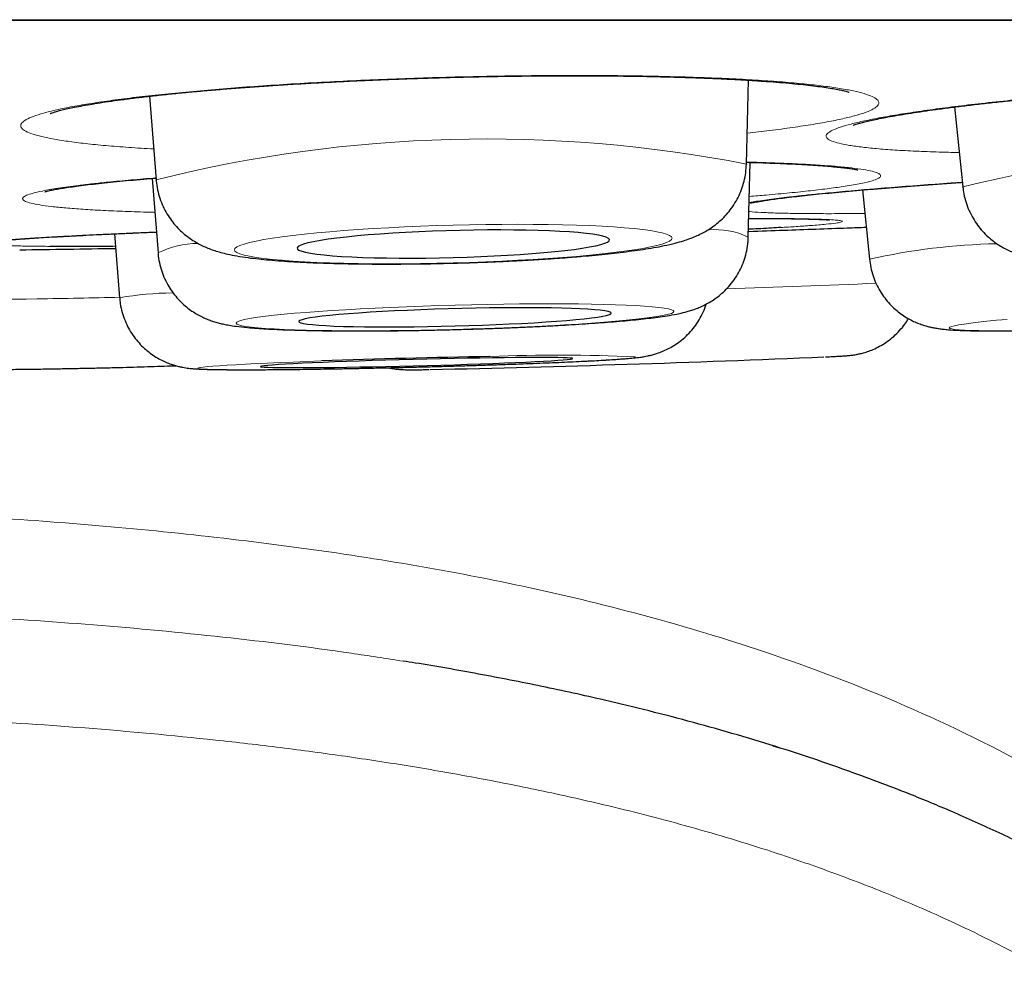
# Model space of a CAD drawing. Header units: millimetres. Extents: x 8 to 961, y 12 to 932.
# Tile 48 of 187: x 565.38 to 569.24, y 445.61 to 449.39. Entities that reach past the tile are written whole.
import ezdxf

# ---------------------------------------------------------------- set-up
doc = ezdxf.new("R2010")
doc.units = ezdxf.units.MM

msp = doc.modelspace()

# ---------------------------------------------------------------- linework, layer by layer
at = {"color": 8, "linetype": 'Continuous', "lineweight": 0}
for p, q in [((546.9045, 449.3899), (580.3001, 449.3899)), ((568.7157, 448.4498), (568.7157, 448.4499))]:
    msp.add_line(p, q, dxfattribs=at)
at = {"color": 7, "linetype": 'Continuous', "lineweight": 30}
for p, q in [((546.9348, 449.3875), (580.2697, 449.3875)), ((568.2331, 448.8231), (568.2417, 449.1524)), ((565.8908, 449.0896), (565.9168, 448.7614)), ((569.0495, 449.0473), (569.0821, 448.7334)), ((568.2331, 448.8231), (568.2329, 448.8216)), ((568.2404, 448.5365), (568.2479, 448.8299)), ((565.9009, 448.7671), (565.9241, 448.4746)), ((565.9171, 448.7599), (565.9168, 448.7614)), ((568.6883, 448.7217), (568.7157, 448.4499)), ((569.0825, 448.7316), (569.0821, 448.7334)), ((565.7538, 448.5496), (565.7734, 448.2989)), ((568.7157, 448.4499), (568.7157, 448.45)), ((565.7734, 448.2987), (565.7734, 448.299)), ((568.3365, 446.5409), (568.3677, 446.5311))]:
    msp.add_line(p, q, dxfattribs=at)
at = {"color": 8, "linetype": 'Continuous', "lineweight": 0, "flags": 128}
for points in [[(567.0825, 448.4356), (567.1467, 448.4375), (567.2105, 448.4398), (567.2736, 448.4425), (567.3356, 448.4456), (567.3962, 448.449), (567.4551, 448.4528), (567.5119, 448.4568), (567.5662, 448.4612), (567.6179, 448.4659), (567.6666, 448.4708), (567.712, 448.4759), (567.7539, 448.4812), (567.792, 448.4867), (567.8262, 448.4922), (567.8562, 448.4979), (567.8818, 448.5037), (567.903, 448.5095), (567.9197, 448.5153), (567.9316, 448.521), (567.9388, 448.5267), (567.9412, 448.5323), (567.9388, 448.5378), (567.9316, 448.5431), (567.9197, 448.5482), (567.903, 448.5531), (567.8818, 448.5577), (567.8562, 448.5621), (567.8262, 448.5662), (567.792, 448.57), (567.7539, 448.5735), (567.712, 448.5765), (567.6666, 448.5793), (567.6179, 448.5816), (567.5662, 448.5835), (567.5119, 448.585), (567.4551, 448.5861), (567.3962, 448.5867), (567.3356, 448.587), (567.2736, 448.5868), (567.2105, 448.5861), (567.1467, 448.585), (567.0825, 448.5835), (567.0184, 448.5816), (566.9545, 448.5793), (566.8914, 448.5766), (566.8294, 448.5736), (566.7688, 448.5701), (566.71, 448.5664), (566.6532, 448.5623), (566.5988, 448.5579), (566.5471, 448.5532), (566.4985, 448.5483), (566.4531, 448.5432), (566.4112, 448.5379), (566.373, 448.5325), (566.3389, 448.5269), (566.3089, 448.5212), (566.2832, 448.5154), (566.262, 448.5096), (566.2454, 448.5039), (566.2334, 448.4981), (566.2262, 448.4924), (566.2238, 448.4868), (566.2262, 448.4814), (566.2334, 448.4761), (566.2454, 448.4709), (566.262, 448.466), (566.2832, 448.4614), (566.3089, 448.457), (566.3389, 448.4529), (566.373, 448.4491), (566.4112, 448.4457), (566.4531, 448.4426), (566.4985, 448.4399), (566.5471, 448.4375), (566.5988, 448.4356), (566.6532, 448.4341), (566.71, 448.433), (566.7688, 448.4324), (566.8294, 448.4322), (566.8914, 448.4324), (566.9545, 448.433), (567.0184, 448.4341), (567.0825, 448.4356)], [(567.0898, 448.1744), (567.154, 448.1762), (567.2178, 448.1783), (567.2809, 448.1807), (567.3429, 448.1832), (567.4035, 448.186), (567.4624, 448.189), (567.5191, 448.1922), (567.5735, 448.1955), (567.6252, 448.199), (567.6738, 448.2026), (567.7192, 448.2064), (567.7611, 448.2102), (567.7993, 448.2141), (567.8334, 448.218), (567.8634, 448.2219), (567.8891, 448.2259), (567.9103, 448.2298), (567.9269, 448.2337), (567.9389, 448.2375), (567.9461, 448.2412), (567.9485, 448.2448), (567.9461, 448.2483), (567.9389, 448.2517), (567.9269, 448.2549), (567.9103, 448.2579), (567.8891, 448.2607), (567.8634, 448.2632), (567.8334, 448.2656), (567.7993, 448.2677), (567.7611, 448.2695), (567.7192, 448.2711), (567.6738, 448.2724), (567.6252, 448.2734), (567.5735, 448.2742), (567.5191, 448.2746), (567.4624, 448.2748), (567.4035, 448.2746), (567.3429, 448.2742), (567.2809, 448.2735), (567.2178, 448.2724), (567.154, 448.2711), (567.0898, 448.2696), (567.0256, 448.2677), (566.9618, 448.2656), (566.8987, 448.2633), (566.8367, 448.2607), (566.7761, 448.2579), (566.7172, 448.2549), (566.6605, 448.2518), (566.6061, 448.2484), (566.5544, 448.2449), (566.5057, 448.2413), (566.4603, 448.2376), (566.4185, 448.2338), (566.3803, 448.2299), (566.3462, 448.226), (566.3162, 448.222), (566.2905, 448.2181), (566.2693, 448.2141), (566.2526, 448.2103), (566.2407, 448.2064), (566.2335, 448.2027), (566.2311, 448.1991), (566.2335, 448.1956), (566.2407, 448.1922), (566.2526, 448.1891), (566.2693, 448.1861), (566.2905, 448.1833), (566.3162, 448.1807), (566.3462, 448.1784), (566.3803, 448.1762), (566.4185, 448.1744), (566.4603, 448.1728), (566.5057, 448.1715), (566.5544, 448.1705), (566.6061, 448.1697), (566.6605, 448.1693), (566.7172, 448.1692), (566.7761, 448.1693), (566.8367, 448.1697), (566.8987, 448.1705), (566.9618, 448.1715), (567.0256, 448.1728), (567.0898, 448.1744)], [(569.2565, 448.214), (569.2148, 448.2102), (569.1768, 448.2064), (569.1427, 448.2026), (569.1129, 448.199), (569.0873, 448.1955), (569.0662, 448.1922), (569.0497, 448.189), (569.0379, 448.186), (569.0309, 448.1832), (569.0286, 448.1806), (569.0311, 448.1783), (569.0384, 448.1762), (569.0504, 448.1744), (569.0672, 448.1728), (569.0885, 448.1715), (569.1142, 448.1705), (569.1443, 448.1697), (569.1786, 448.1693), (569.2168, 448.1692), (569.2587, 448.1693)], [(566.5657, 448.0506), (566.5091, 448.0486), (566.4547, 448.0465), (566.4031, 448.0444), (566.3544, 448.0423), (566.3091, 448.0402), (566.2672, 448.0382), (566.2291, 448.0361), (566.1949, 448.0342), (566.165, 448.0322), (566.1393, 448.0304), (566.1181, 448.0286), (566.1016, 448.0269), (566.0897, 448.0253), (566.0825, 448.0238), (566.0801, 448.0225), (566.0826, 448.0212), (566.0898, 448.0201), (566.1018, 448.0191), (566.1184, 448.0183), (566.1396, 448.0176), (566.1654, 448.017), (566.1954, 448.0167), (566.2296, 448.0164), (566.2677, 448.0163), (566.3097, 448.0164), (566.3551, 448.0167), (566.4038, 448.017), (566.4555, 448.0176), (566.5099, 448.0183), (566.5667, 448.0191), (566.6255, 448.0201), (566.6861, 448.0212), (566.7482, 448.0225), (566.8113, 448.0238), (566.8751, 448.0253), (566.9393, 448.0269), (567.0034, 448.0286), (567.0672, 448.0304), (567.1303, 448.0322), (567.1924, 448.0342), (567.253, 448.0361), (567.3118, 448.0382), (567.3686, 448.0402), (567.4229, 448.0423), (567.4746, 448.0444), (567.5232, 448.0465), (567.5686, 448.0486), (567.6105, 448.0507), (567.6486, 448.0527), (567.6827, 448.0547), (567.7127, 448.0566), (567.7383, 448.0585), (567.7595, 448.0602), (567.7761, 448.0619), (567.788, 448.0635), (567.7952, 448.065), (567.7975, 448.0664), (567.7975, 448.0664)]]:
    msp.add_lwpolyline(points, dxfattribs=at)
at = {"color": 7, "linetype": 'Continuous', "lineweight": 30, "flags": 128}
for points in [[(567.0825, 448.4568), (567.1367, 448.4584), (567.1904, 448.4604), (567.2433, 448.4629), (567.2949, 448.4657), (567.3449, 448.4688), (567.3928, 448.4722), (567.4383, 448.476), (567.481, 448.48), (567.5205, 448.4842), (567.5567, 448.4887), (567.5891, 448.4933), (567.6176, 448.498), (567.6419, 448.5028), (567.6618, 448.5077), (567.6772, 448.5126), (567.6879, 448.5174), (567.6939, 448.5222), (567.6951, 448.5269), (567.6915, 448.5315), (567.6831, 448.5359), (567.6701, 448.5401), (567.6524, 448.544), (567.6303, 448.5477), (567.6039, 448.5511), (567.5734, 448.5542), (567.5391, 448.5569), (567.5012, 448.5592), (567.46, 448.5611), (567.4159, 448.5627), (567.3691, 448.5638), (567.3201, 448.5645), (567.2693, 448.5648), (567.217, 448.5646), (567.1636, 448.564), (567.1096, 448.563), (567.0554, 448.5616), (567.0014, 448.5597), (566.9481, 448.5575), (566.8958, 448.5549), (566.8449, 448.5519), (566.7959, 448.5486), (566.7492, 448.545), (566.7051, 448.5412), (566.6639, 448.537), (566.626, 448.5327), (566.5916, 448.5282), (566.5612, 448.5235), (566.5347, 448.5187), (566.5126, 448.5139), (566.495, 448.509), (566.4819, 448.5041), (566.4735, 448.4993), (566.4699, 448.4945), (566.4711, 448.4899), (566.4771, 448.4854), (566.4879, 448.4811), (566.5032, 448.477), (566.5231, 448.4732), (566.5474, 448.4697), (566.5759, 448.4665), (566.6083, 448.4636), (566.6445, 448.461), (566.6841, 448.4589), (566.7268, 448.4572), (566.7723, 448.4558), (566.8202, 448.4549), (566.8701, 448.4544), (566.9218, 448.4544), (566.9746, 448.4547), (567.0284, 448.4555), (567.0825, 448.4568)], [(567.0898, 448.188), (567.1439, 448.1896), (567.1977, 448.1914), (567.2506, 448.1935), (567.3022, 448.1958), (567.3521, 448.1983), (567.4001, 448.2009), (567.4455, 448.2038), (567.4882, 448.2068), (567.5278, 448.2099), (567.564, 448.2131), (567.5964, 448.2164), (567.6249, 448.2197), (567.6492, 448.223), (567.6691, 448.2263), (567.6845, 448.2296), (567.6952, 448.2329), (567.7012, 448.236), (567.7024, 448.239), (567.6988, 448.2419), (567.6904, 448.2447), (567.6773, 448.2473), (567.6597, 448.2496), (567.6376, 448.2518), (567.6112, 448.2537), (567.5807, 448.2554), (567.5463, 448.2568), (567.5084, 448.2579), (567.4673, 448.2588), (567.4231, 448.2593), (567.3764, 448.2596), (567.3274, 448.2596), (567.2766, 448.2593), (567.2242, 448.2587), (567.1709, 448.2578), (567.1169, 448.2566), (567.0627, 448.2552), (567.0087, 448.2535), (566.9553, 448.2515), (566.903, 448.2493), (566.8522, 448.2469), (566.8032, 448.2444), (566.7565, 448.2416), (566.7123, 448.2387), (566.6711, 448.2356), (566.6332, 448.2325), (566.5989, 448.2292), (566.5684, 448.2259), (566.542, 448.2226), (566.5199, 448.2193), (566.5022, 448.2159), (566.4892, 448.2127), (566.4808, 448.2095), (566.4772, 448.2064), (566.4784, 448.2034), (566.4844, 448.2006), (566.4951, 448.1979), (566.5105, 448.1955), (566.5304, 448.1932), (566.5547, 448.1912), (566.5832, 448.1894), (566.6156, 448.1878), (566.6518, 448.1865), (566.6913, 448.1855), (566.734, 448.1848), (566.7795, 448.1844), (566.8274, 448.1843), (566.8774, 448.1844), (566.929, 448.1849), (566.9819, 448.1857), (567.0356, 448.1867), (567.0898, 448.188)], [(567.5516, 448.0601), (567.5491, 448.0611), (567.5419, 448.062), (567.53, 448.0628), (567.5135, 448.0634), (567.4924, 448.0639), (567.467, 448.0642), (567.4375, 448.0644), (567.4041, 448.0644), (567.3671, 448.0643), (567.3266, 448.064), (567.2832, 448.0636), (567.2371, 448.063), (567.1886, 448.0622), (567.1382, 448.0613), (567.0862, 448.0603), (567.033, 448.0592), (566.9791, 448.0579), (566.925, 448.0566), (566.8709, 448.0551), (566.8173, 448.0536), (566.7647, 448.0519), (566.7135, 448.0503), (566.664, 448.0486), (566.6167, 448.0468), (566.5719, 448.045), (566.5299, 448.0433), (566.4912, 448.0415), (566.456, 448.0398), (566.4245, 448.0381), (566.3971, 448.0364), (566.3739, 448.0348), (566.3551, 448.0333), (566.3409, 448.0319), (566.3314, 448.0305), (566.3267, 448.0293), (566.3267, 448.0282), (566.3315, 448.0272), (566.3411, 448.0264), (566.3553, 448.0257), (566.3742, 448.0251), (566.3974, 448.0247), (566.4249, 448.0245), (566.4564, 448.0244), (566.4916, 448.0244), (566.5304, 448.0247), (566.5724, 448.025), (566.6172, 448.0256), (566.6646, 448.0262), (566.7141, 448.027), (566.7653, 448.028), (566.8179, 448.0291), (566.8715, 448.0303), (566.9256, 448.0316), (566.9798, 448.033), (567.0337, 448.0345), (567.0868, 448.0361), (567.1388, 448.0377), (567.1892, 448.0394), (567.2376, 448.0411), (567.2837, 448.0429), (567.3271, 448.0447), (567.3675, 448.0464), (567.4045, 448.0482), (567.4379, 448.0499), (567.4674, 448.0516), (567.4927, 448.0532), (567.5137, 448.0548), (567.5302, 448.0563), (567.5421, 448.0576), (567.5492, 448.0589), (567.5516, 448.0601)]]:
    msp.add_lwpolyline(points, dxfattribs=at)
at = {"color": 8, "linetype": 'Continuous', "lineweight": 0}
for centre, radius, start, end in [((567.2133, 443.6061), 5.3158, 78.9393, 104.1161), ((570.5454, 442.7838), 6.1269, 82.01786, 103.81768), ((568.1108, 448.268), 0.2981, 64.2376, 95.4939), ((566.0759, 448.1799), 0.3315, 89.0771, 117.2557), ((569.2681, 445.9883), 2.5229, 91.2093, 102.6486), ((565.9174, 515.1856), 66.8896, 271.91676, 272.42084), ((564.9607, 480.767), 32.4763, 269.63912, 270.86305), ((564.9182, 486.0427), 37.752, 270.80703, 271.30044), ((565.996, 446.9988), 1.319, 90.6266, 99.7164), ((567.4909, 441.6757), 6.398, 87.25277, 92.36549)]:
    msp.add_arc(centre, radius, start, end, dxfattribs=at)
at = {"color": 7, "linetype": 'Continuous', "lineweight": 30}
for centre, radius, start, end in [((563.6023, 578.4747), 130, 270.784149, 270.950264), ((567.9605, 408.1302), 39.9448, 91.05249, 92.00115), ((565.2765, 526), 78.0018, 271.260687, 272.395917)]:
    msp.add_arc(centre, radius, start, end, dxfattribs=at)
for points, knots in [([(565.5016, 449.0217), (565.5016, 449.0217), (565.5016, 449.0217), (565.5056, 449.0233), (565.5134, 449.026), (565.5256, 449.0298), (565.5423, 449.0343), (565.5636, 449.0394), (565.5897, 449.045), (565.6205, 449.051), (565.6562, 449.0574), (565.6963, 449.064), (565.7407, 449.0706), (565.7892, 449.0773), (565.8413, 449.0839), (565.8968, 449.0904), (565.9556, 449.0968), (566.0175, 449.1031), (566.0825, 449.1092), (566.1503, 449.1151), (566.2205, 449.1208), (566.2932, 449.1262), (566.3612, 449.131), (566.4187, 449.1347), (566.4769, 449.1383), (566.5433, 449.1421), (566.6233, 449.1464), (566.7045, 449.1503), (566.7867, 449.1539), (566.8697, 449.1571), (566.9533, 449.1601), (567.0374, 449.1626), (567.1215, 449.1648), (567.2053, 449.1666), (567.2887, 449.168), (567.3718, 449.1691), (567.4541, 449.1698), (567.5355, 449.1701), (567.6154, 449.17), (567.6937, 449.1695), (567.7695, 449.1687), (567.843, 449.1675), (567.9145, 449.1659), (567.9844, 449.1639), (568.0522, 449.1616), (568.1178, 449.1589), (568.1808, 449.1559), (568.2409, 449.1525), (568.2978, 449.1488), (568.351, 449.1449), (568.4005, 449.1407), (568.4457, 449.1363), (568.4866, 449.1318), (568.5228, 449.1272), (568.5541, 449.1227), (568.5803, 449.1183), (568.6012, 449.1142), (568.6169, 449.1106), (568.6279, 449.1077), (568.6343, 449.1058), (568.637, 449.1048), (568.6365, 449.105), (568.6364, 449.105)], [0, 0, 0, 0, 0.0069701, 0.0182502, 0.03061, 0.0440026, 0.0583129, 0.0733909, 0.0887604, 0.1052411, 0.1222468, 0.1396615, 0.1573771, 0.1753033, 0.1933646, 0.2114987, 0.2295747, 0.2478853, 0.2662329, 0.2846188, 0.3030465, 0.3215213, 0.3400506, 0.3534881, 0.3632786, 0.3818094, 0.4003154, 0.418821, 0.4373374, 0.4558727, 0.4744364, 0.493039, 0.5116715, 0.5301661, 0.5487007, 0.5672952, 0.5859205, 0.6045399, 0.6231171, 0.6416212, 0.6600273, 0.6780577, 0.6962836, 0.714644, 0.7331156, 0.7516692, 0.7702702, 0.7888741, 0.8074259, 0.8258754, 0.8441678, 0.8622426, 0.8800321, 0.8974579, 0.9144267, 0.9308263, 0.9468747, 0.961009, 0.9742578, 0.9864774, 0.9975947, 1, 1, 1, 1]), ([(568.6517, 448.9755), (568.6516, 448.9754), (568.6511, 448.9752), (568.6535, 448.9762), (568.6591, 448.9782), (568.6691, 448.9814), (568.6835, 448.9855), (568.7025, 448.9903), (568.7261, 448.9958), (568.7545, 449.0017), (568.7875, 449.0081), (568.8254, 449.0148), (568.8676, 449.0218), (568.9139, 449.0289), (568.9641, 449.0361), (569.0179, 449.0434), (569.0749, 449.0506), (569.1352, 449.0578), (569.1985, 449.065), (569.2647, 449.0721), (569.3335, 449.0791), (569.4048, 449.0859), (569.4785, 449.0926), (569.5448, 449.0983), (569.6003, 449.1029), (569.6564, 449.1074), (569.7231, 449.1125), (569.8036, 449.1184), (569.8851, 449.124), (569.9676, 449.1293), (570.0508, 449.1344), (570.1346, 449.1392), (570.2188, 449.1436), (570.3029, 449.1478), (570.3866, 449.1516), (570.47, 449.1551), (570.5528, 449.1582), (570.635, 449.161), (570.7161, 449.1634), (570.7957, 449.1655), (570.8736, 449.1672), (570.949, 449.1685), (571.0221, 449.1694), (571.0931, 449.1699), (571.1624, 449.17), (571.2297, 449.1698), (571.2947, 449.1692), (571.3571, 449.1682), (571.4165, 449.1668), (571.4727, 449.1652), (571.5253, 449.1631), (571.574, 449.1608), (571.6185, 449.1581), (571.6587, 449.1553), (571.6942, 449.1522), (571.7248, 449.149), (571.7503, 449.1459), (571.7704, 449.1428), (571.7854, 449.1402), (571.7953, 449.138), (571.8014, 449.1365), (571.8021, 449.1362), (571.8025, 449.1361)], [0, 0, 0, 0, 0.001671, 0.012241, 0.023959, 0.036813, 0.050708, 0.065484, 0.08096, 0.096718, 0.113461, 0.130661, 0.14821, 0.166009, 0.183977, 0.202047, 0.220163, 0.238242, 0.256505, 0.274796, 0.293118, 0.311475, 0.329874, 0.348324, 0.359921, 0.369659, 0.388095, 0.406506, 0.424914, 0.443331, 0.461767, 0.48023, 0.49873, 0.51726, 0.535652, 0.554084, 0.572575, 0.591097, 0.609614, 0.628089, 0.646493, 0.664802, 0.682741, 0.700869, 0.719133, 0.737509, 0.755969, 0.774478, 0.792994, 0.811464, 0.829836, 0.848057, 0.866067, 0.883799, 0.901174, 0.918094, 0.934442, 0.950436, 0.9644, 0.977409, 0.989308, 1, 1, 1, 1]), ([(567.0825, 448.4345), (567.0935, 448.4348), (567.1253, 448.4356), (567.1778, 448.4374), (567.2398, 448.4398), (567.3011, 448.4425), (567.3615, 448.4457), (567.4206, 448.4491), (567.4783, 448.4529), (567.5344, 448.457), (567.5886, 448.4614), (567.6409, 448.4662), (567.6909, 448.4712), (567.7388, 448.4766), (567.7845, 448.4823), (567.8282, 448.4886), (567.8703, 448.4954), (567.9122, 448.5033), (567.9503, 448.512), (567.9831, 448.5212), (568.0097, 448.5301), (568.0329, 448.5393), (568.0554, 448.5498), (568.0776, 448.562), (568.1, 448.5764), (568.1223, 448.5937), (568.1443, 448.6139), (568.1651, 448.6372), (568.1842, 448.6635), (568.2008, 448.6923), (568.2143, 448.7233), (568.2244, 448.7558), (568.2312, 448.7892), (568.2323, 448.8118), (568.2329, 448.823)], [0, 0, 0, 0, 0.019932, 0.057825, 0.095736, 0.133674, 0.171659, 0.209713, 0.247861, 0.286135, 0.324577, 0.363243, 0.402211, 0.441598, 0.48158, 0.522447, 0.564718, 0.609433, 0.659133, 0.697107, 0.724836, 0.749383, 0.771394, 0.791993, 0.812054, 0.832083, 0.852352, 0.872993, 0.893944, 0.915101, 0.936379, 0.95772, 0.979097, 1, 1, 1, 1]), ([(568.2333, 448.8303), (568.2457, 448.83), (568.278, 448.8291), (568.3265, 448.8275), (568.3791, 448.8254), (568.428, 448.8231), (568.4731, 448.8206), (568.5142, 448.818), (568.5509, 448.8152), (568.583, 448.8124), (568.6103, 448.8095), (568.6329, 448.8067), (568.6497, 448.8042), (568.6612, 448.8022), (568.6674, 448.8009), (568.6702, 448.8001), (568.6696, 448.8003), (568.6695, 448.8003)], [0, 0, 0, 0, 0.050754, 0.131866, 0.212739, 0.29333, 0.373572, 0.45336, 0.53253, 0.609143, 0.684624, 0.758462, 0.829818, 0.889364, 0.943613, 0.992007, 1, 1, 1, 1]), ([(565.4802, 448.7148), (565.4801, 448.7148), (565.4797, 448.7146), (565.4825, 448.7155), (565.4888, 448.7172), (565.4977, 448.7193), (565.5079, 448.7214), (565.5206, 448.7239), (565.5395, 448.7272), (565.5654, 448.7313), (565.5959, 448.7357), (565.6309, 448.7403), (565.6703, 448.745), (565.7138, 448.7498), (565.7612, 448.7547), (565.8126, 448.7595), (565.8642, 448.7641), (565.9, 448.767), (565.9163, 448.7683)], [0, 0, 0, 0, 0.013462, 0.059588, 0.111622, 0.169528, 0.202421, 0.245109, 0.314525, 0.386322, 0.460577, 0.536661, 0.61413, 0.692674, 0.772084, 0.852215, 0.932849, 1, 1, 1, 1]), ([(565.917, 448.7613), (565.9171, 448.7602), (565.9174, 448.7471), (565.922, 448.7226), (565.9308, 448.6889), (565.9434, 448.6573), (565.9588, 448.628), (565.9767, 448.6013), (565.9964, 448.5775), (566.0175, 448.5565), (566.0393, 448.5384), (566.0613, 448.5232), (566.0831, 448.5104), (566.1046, 448.4998), (566.126, 448.4909), (566.148, 448.4831), (566.172, 448.476), (566.2006, 448.469), (566.2355, 448.4622), (566.2753, 448.4561), (566.3178, 448.451), (566.3614, 448.4468), (566.4073, 448.4431), (566.4563, 448.44), (566.5069, 448.4374), (566.5594, 448.4352), (566.6136, 448.4335), (566.6697, 448.4322), (566.7273, 448.4314), (566.7863, 448.4309), (566.8465, 448.4309), (566.9077, 448.4313), (566.9696, 448.432), (567.028, 448.4331), (567.0657, 448.434), (567.0825, 448.4345)], [0, 0, 0, 0, 0.002183, 0.024534, 0.046351, 0.067689, 0.088589, 0.109074, 0.12915, 0.148819, 0.168101, 0.187093, 0.206054, 0.225369, 0.245638, 0.2678, 0.293249, 0.324349, 0.366062, 0.414967, 0.458203, 0.498854, 0.54167, 0.582802, 0.622918, 0.662387, 0.701416, 0.740136, 0.778632, 0.816962, 0.85517, 0.893289, 0.931346, 0.96936, 1, 1, 1, 1]), ([(568.2495, 448.6702), (568.2495, 448.6702), (568.2494, 448.6702), (568.2532, 448.6712), (568.2606, 448.6728), (568.2718, 448.675), (568.2846, 448.6772), (568.3007, 448.6798), (568.3215, 448.683), (568.3499, 448.6869), (568.3827, 448.6911), (568.4199, 448.6955), (568.4612, 448.7001), (568.5065, 448.7049), (568.5557, 448.7097), (568.6085, 448.7147), (568.6647, 448.7198), (568.724, 448.7248), (568.7864, 448.73), (568.8519, 448.7351), (568.9201, 448.7403), (568.9908, 448.7455), (569.0443, 448.7493), (569.0747, 448.7513), (569.0802, 448.7517)], [0, 0, 0, 0, 0.016938, 0.048662, 0.084888, 0.125424, 0.160539, 0.189268, 0.238036, 0.288056, 0.339355, 0.391566, 0.444454, 0.497866, 0.55171, 0.605915, 0.66019, 0.714351, 0.76885, 0.823584, 0.878449, 0.93334, 0.988135, 1, 1, 1, 1]), ([(569.0826, 448.7334), (569.0832, 448.7272), (569.0847, 448.7093), (569.0918, 448.6806), (569.103, 448.6481), (569.1175, 448.6179), (569.1347, 448.5902), (569.154, 448.5652), (569.175, 448.5432), (569.1969, 448.5241), (569.2192, 448.508), (569.2412, 448.4947), (569.2627, 448.4838), (569.2836, 448.475), (569.3041, 448.4677), (569.325, 448.4615), (569.3475, 448.4561), (569.3743, 448.4508), (569.4072, 448.4459), (569.4452, 448.4417), (569.486, 448.4384), (569.5281, 448.4358), (569.5726, 448.4339), (569.6203, 448.4324), (569.6697, 448.4315), (569.721, 448.431), (569.7743, 448.4309), (569.8294, 448.4312), (569.8862, 448.432), (569.9445, 448.4331), (570.0041, 448.4347), (570.0648, 448.4366), (570.1262, 448.4389), (570.1892, 448.4415), (570.2317, 448.4436), (570.2535, 448.4447)], [0, 0, 0, 0, 0.011524, 0.033373, 0.054701, 0.075551, 0.09595, 0.115905, 0.135407, 0.154433, 0.172973, 0.191108, 0.209097, 0.22738, 0.24653, 0.267497, 0.291672, 0.32141, 0.361812, 0.410294, 0.453072, 0.493305, 0.5357, 0.576452, 0.616225, 0.655383, 0.694125, 0.732576, 0.770816, 0.808902, 0.846874, 0.884762, 0.922589, 0.960377, 1, 1, 1, 1]), ([(568.2423, 448.6099), (568.2549, 448.6099), (568.2847, 448.6099), (568.3275, 448.6097), (568.3712, 448.6094), (568.4107, 448.609), (568.4459, 448.6084), (568.4767, 448.6077), (568.5033, 448.6069), (568.5254, 448.606), (568.5418, 448.6052), (568.553, 448.6044), (568.5587, 448.6039), (568.5612, 448.6036), (568.5606, 448.6037), (568.5606, 448.6037)], [0, 0, 0, 0, 0.0697593, 0.1643795, 0.2588903, 0.3531344, 0.4453049, 0.5370603, 0.6281657, 0.7180022, 0.8055322, 0.8783533, 0.9428397, 0.9973434, 1, 1, 1, 1]), ([(565.2898, 448.5201), (565.2897, 448.5201), (565.2897, 448.52), (565.2933, 448.5206), (565.3006, 448.5216), (565.3113, 448.5228), (565.3236, 448.524), (565.3388, 448.5254), (565.3592, 448.5272), (565.3871, 448.5293), (565.4193, 448.5316), (565.4558, 448.534), (565.4965, 448.5365), (565.541, 448.539), (565.5894, 448.5416), (565.6414, 448.5443), (565.6967, 448.547), (565.7551, 448.5497), (565.8169, 448.5524), (565.8711, 448.5548), (565.9056, 448.5562), (565.9176, 448.5567)], [0, 0, 0, 0, 0.018564, 0.055079, 0.097936, 0.146686, 0.185678, 0.219223, 0.277677, 0.337393, 0.398341, 0.460112, 0.522468, 0.585275, 0.648458, 0.711957, 0.7753, 0.838635, 0.902296, 0.966174, 1, 1, 1, 1]), ([(568.2409, 448.5591), (568.2416, 448.5592), (568.2888, 448.5608), (568.378, 448.5639), (568.507, 448.5684), (568.6154, 448.5723), (568.6784, 448.5746), (568.703, 448.5755)], [0, 0, 0, 0, 0.003932, 0.283826, 0.553886, 0.825822, 1, 1, 1, 1]), ([(568.3676, 448.5742), (568.3649, 448.5741), (568.3389, 448.5725), (568.2969, 448.5701), (568.2538, 448.568), (568.2412, 448.5673)], [0, 0, 0, 0, 0.0756464, 0.7289739, 1, 1, 1, 1]), ([(567.0898, 448.1739), (567.1006, 448.1742), (567.1321, 448.1751), (567.1841, 448.1767), (567.2454, 448.1788), (567.3061, 448.1811), (567.3657, 448.1837), (567.4241, 448.1864), (567.4809, 448.1894), (567.5361, 448.1925), (567.5892, 448.1958), (567.6402, 448.1993), (567.6889, 448.2029), (567.7351, 448.2067), (567.7788, 448.2106), (567.82, 448.2148), (567.8588, 448.2192), (567.8959, 448.224), (567.9329, 448.2296), (567.9663, 448.2358), (567.995, 448.2427), (568.0177, 448.2494), (568.0366, 448.256), (568.0562, 448.264), (568.0767, 448.274), (568.0983, 448.2865), (568.1206, 448.302), (568.1431, 448.3209), (568.1648, 448.3431), (568.1849, 448.3684), (568.2026, 448.3964), (568.2173, 448.4266), (568.2288, 448.4584), (568.2365, 448.4928), (568.2403, 448.519), (568.2401, 448.534), (568.24, 448.5365)], [0, 0, 0, 0, 0.0195373, 0.0566815, 0.0938384, 0.1310136, 0.1682191, 0.2054685, 0.2427783, 0.2801688, 0.3176667, 0.3553074, 0.3931405, 0.4312376, 0.4697074, 0.5087236, 0.5485859, 0.5898652, 0.6338385, 0.6843148, 0.7212924, 0.7423937, 0.7614997, 0.7791971, 0.7964907, 0.8138839, 0.8319311, 0.8508222, 0.8704151, 0.8904744, 0.9108188, 0.9313346, 0.9519541, 0.9726354, 0.9955567, 1, 1, 1, 1]), ([(568.7159, 448.4499), (568.7172, 448.4392), (568.72, 448.4171), (568.7291, 448.3847), (568.7415, 448.3532), (568.757, 448.3242), (568.775, 448.2977), (568.795, 448.274), (568.8165, 448.2531), (568.839, 448.2353), (568.8616, 448.2204), (568.8836, 448.2085), (568.9044, 448.1993), (568.9235, 448.1923), (568.941, 448.187), (568.9573, 448.183), (568.9728, 448.1799), (568.9887, 448.1773), (569.0067, 448.1751), (569.0311, 448.1728), (569.0603, 448.1711), (569.0948, 448.1698), (569.1298, 448.1691), (569.1678, 448.1686), (569.2093, 448.1685), (569.2531, 448.1688), (569.2993, 448.1692), (569.348, 448.17), (569.3989, 448.171), (569.452, 448.1723), (569.507, 448.1738), (569.5638, 448.1756), (569.622, 448.1776), (569.6814, 448.1798), (569.7418, 448.1823), (569.8029, 448.1849), (569.8643, 448.1877), (569.9258, 448.1907), (569.9871, 448.1938), (570.048, 448.1971), (570.108, 448.2005), (570.1671, 448.204), (570.2248, 448.2076), (570.281, 448.2113), (570.3353, 448.2151), (570.3876, 448.2189), (570.4376, 448.2228), (570.4852, 448.2267), (570.5301, 448.2306), (570.5723, 448.2345), (570.6118, 448.2384), (570.6485, 448.2424), (570.6828, 448.2466), (570.7154, 448.251), (570.7436, 448.2554), (570.7679, 448.26), (570.7873, 448.2645), (570.8048, 448.2692), (570.8212, 448.2745), (570.8388, 448.281), (570.8578, 448.2894), (570.8784, 448.3003), (570.9004, 448.3142), (570.9232, 448.3316), (570.9457, 448.3526), (570.9667, 448.3767), (570.9855, 448.4037), (571.0015, 448.433), (571.0141, 448.4642), (571.0226, 448.4925), (571.0252, 448.5105), (571.0262, 448.5173)], [0, 0, 0, 0, 0.009784, 0.020301, 0.030551, 0.040545, 0.050289, 0.059777, 0.068993, 0.077901, 0.086443, 0.094542, 0.102168, 0.109421, 0.116564, 0.123939, 0.131926, 0.141139, 0.152511, 0.167928, 0.193631, 0.214334, 0.23383, 0.254414, 0.274216, 0.293586, 0.3127, 0.331648, 0.350482, 0.369236, 0.387932, 0.406584, 0.425205, 0.443803, 0.462383, 0.480952, 0.499513, 0.518071, 0.53663, 0.555191, 0.573759, 0.592338, 0.610933, 0.629549, 0.648194, 0.666878, 0.685613, 0.704416, 0.723313, 0.742342, 0.761563, 0.781078, 0.801077, 0.82196, 0.844794, 0.861298, 0.87483, 0.884092, 0.892408, 0.900203, 0.907921, 0.91587, 0.92438, 0.933505, 0.943093, 0.952971, 0.963027, 0.973195, 0.983432, 0.993714, 1, 1, 1, 1]), ([(565.7576, 448.5005), (565.7289, 448.5003), (565.6669, 448.5), (565.5833, 448.5), (565.5258, 448.5001), (565.5011, 448.5004), (565.4996, 448.5004)], [0, 0, 0, 0, 0.294984, 0.636356, 0.977727, 1, 1, 1, 1]), ([(565.9242, 448.4746), (565.9242, 448.4736), (565.9246, 448.4608), (565.9291, 448.4368), (565.9377, 448.4033), (565.9502, 448.3719), (565.9656, 448.3428), (565.9834, 448.3163), (566.0031, 448.2926), (566.0243, 448.2718), (566.0462, 448.254), (566.0681, 448.2392), (566.0894, 448.2272), (566.1096, 448.2176), (566.1288, 448.21), (566.1472, 448.2039), (566.1653, 448.1989), (566.1843, 448.1945), (566.206, 448.1904), (566.2358, 448.1859), (566.2706, 448.1821), (566.3102, 448.1789), (566.349, 448.1764), (566.3905, 448.1743), (566.4353, 448.1726), (566.4821, 448.1712), (566.5311, 448.1701), (566.5823, 448.1693), (566.6356, 448.1688), (566.6907, 448.1686), (566.7476, 448.1686), (566.8059, 448.1689), (566.8655, 448.1695), (566.9261, 448.1704), (566.9874, 448.1715), (567.0421, 448.1727), (567.0762, 448.1736), (567.0898, 448.1739)], [0, 0, 0, 0, 0.001745, 0.023372, 0.044442, 0.064999, 0.085069, 0.104662, 0.123764, 0.14234, 0.160322, 0.177636, 0.194287, 0.210481, 0.226696, 0.243489, 0.261694, 0.282558, 0.308062, 0.342275, 0.397848, 0.439666, 0.479047, 0.520582, 0.560525, 0.599553, 0.638017, 0.676108, 0.71394, 0.751587, 0.789098, 0.826509, 0.863846, 0.901129, 0.938374, 0.975594, 1, 1, 1, 1]), ([(565.7738, 448.299), (565.7745, 448.291), (565.776, 448.2714), (565.783, 448.2412), (565.7939, 448.2091), (565.8081, 448.1792), (565.8249, 448.1517), (565.844, 448.1269), (565.8648, 448.1049), (565.887, 448.0857), (565.9098, 448.0695), (565.9326, 448.0562), (565.9545, 448.0458), (565.9746, 448.038), (565.9925, 448.0324), (566.0081, 448.0285), (566.0217, 448.0257), (566.034, 448.0236), (566.0457, 448.0221), (566.0579, 448.0208), (566.0727, 448.0196), (566.0917, 448.0186), (566.1155, 448.0177), (566.1442, 448.017), (566.1759, 448.0166), (566.2113, 448.0163), (566.2492, 448.0162), (566.29, 448.0162), (566.3337, 448.0164), (566.38, 448.0167), (566.4289, 448.0172), (566.4802, 448.0178), (566.5336, 448.0185), (566.589, 448.0194), (566.646, 448.0204), (566.7044, 448.0215), (566.7639, 448.0227), (566.8243, 448.0241), (566.8852, 448.0255), (566.9464, 448.027), (567.0075, 448.0286), (567.0683, 448.0303), (567.1284, 448.0321), (567.1877, 448.0339), (567.2457, 448.0358), (567.3023, 448.0377), (567.3571, 448.0397), (567.4099, 448.0417), (567.4605, 448.0437), (567.5086, 448.0457), (567.5541, 448.0478), (567.5966, 448.0498), (567.6362, 448.0518), (567.6727, 448.0538), (567.7061, 448.0558), (567.7364, 448.0579), (567.7642, 448.06), (567.7908, 448.0624), (567.8117, 448.0647), (567.8304, 448.0675), (567.8436, 448.0699), (567.8568, 448.0728), (567.8717, 448.0768), (567.8889, 448.0823), (567.9086, 448.09), (567.9309, 448.1007), (567.955, 448.1149), (567.9793, 448.1327), (568.0028, 448.1539), (568.0244, 448.1781), (568.0437, 448.205), (568.0598, 448.2343), (568.0703, 448.2574), (568.0741, 448.2708), (568.0748, 448.2735)], [0, 0, 0, 0, 0.007228, 0.017714, 0.027925, 0.037873, 0.047565, 0.056997, 0.066159, 0.075028, 0.083564, 0.091691, 0.099287, 0.106218, 0.112484, 0.11832, 0.12412, 0.130265, 0.137233, 0.145749, 0.157046, 0.174219, 0.195416, 0.214922, 0.235625, 0.255273, 0.274428, 0.29332, 0.312053, 0.330684, 0.349246, 0.367758, 0.386234, 0.404685, 0.423116, 0.441533, 0.459939, 0.478337, 0.496731, 0.515121, 0.533511, 0.551902, 0.570295, 0.588693, 0.607098, 0.625513, 0.643941, 0.662387, 0.680856, 0.699356, 0.717897, 0.736496, 0.755177, 0.773977, 0.79296, 0.812246, 0.832082, 0.853094, 0.877685, 0.888398, 0.895758, 0.902382, 0.908711, 0.915078, 0.921994, 0.929826, 0.938535, 0.947808, 0.95742, 0.967258, 0.977246, 0.987333, 0.997484, 1, 1, 1, 1]), ([(568.5437, 448.0667), (568.5443, 448.0667), (568.5546, 448.0672), (568.5712, 448.068), (568.5934, 448.0692), (568.6125, 448.0703), (568.6259, 448.0713), (568.6373, 448.0723), (568.6455, 448.0732), (568.6541, 448.0744), (568.6645, 448.076), (568.6775, 448.0787), (568.6938, 448.0828), (568.7141, 448.0892), (568.7374, 448.0986), (568.7623, 448.1115), (568.7874, 448.1276), (568.8117, 448.1471), (568.8345, 448.1698), (568.8539, 448.1931), (568.8641, 448.2098), (568.8686, 448.217)], [0, 0, 0, 0, 0.006502, 0.108611, 0.212332, 0.319607, 0.43762, 0.486506, 0.519993, 0.546803, 0.572046, 0.597282, 0.626067, 0.661863, 0.704725, 0.751134, 0.800161, 0.851425, 0.904246, 0.958088, 1, 1, 1, 1]), ([(564.5022, 448.0444), (564.5027, 448.0442), (564.5088, 448.042), (564.5196, 448.0392), (564.5342, 448.0357), (564.548, 448.033), (564.562, 448.0307), (564.5781, 448.0286), (564.5999, 448.0264), (564.6264, 448.0245), (564.658, 448.0228), (564.6907, 448.0214), (564.7267, 448.0202), (564.7663, 448.0191), (564.8084, 448.0182), (564.8532, 448.0175), (564.9005, 448.017), (564.9503, 448.0166), (565.0024, 448.0163), (565.0565, 448.0162), (565.1125, 448.0162), (565.17, 448.0163), (565.2289, 448.0166), (565.2888, 448.0171), (565.3495, 448.0177), (565.4107, 448.0184), (565.4721, 448.0192), (565.5334, 448.0202), (565.5943, 448.0213), (565.6546, 448.0225), (565.7138, 448.0238), (565.7719, 448.0252), (565.8284, 448.0268), (565.8833, 448.0284), (565.9358, 448.0301), (565.9728, 448.0314), (565.9913, 448.0321), (565.994, 448.0322)], [0, 0, 0, 0, 0.0009739, 0.0123832, 0.0242217, 0.0371811, 0.0523762, 0.071528, 0.0982619, 0.1412498, 0.1766208, 0.2101018, 0.2454506, 0.2796115, 0.3131215, 0.3462453, 0.3791209, 0.411828, 0.4444166, 0.4769195, 0.5093592, 0.5417521, 0.5741103, 0.606443, 0.6387579, 0.6710611, 0.7033581, 0.7356541, 0.7679528, 0.8002588, 0.8325777, 0.8649156, 0.8972798, 0.9296793, 0.9621256, 0.994634, 1, 1, 1, 1]), ([(566.8289, 448.0242), (566.8294, 448.024), (566.8352, 448.0225), (566.8452, 448.0208), (566.8579, 448.0189), (566.8681, 448.0179), (566.8765, 448.0172), (566.884, 448.0167), (566.8915, 448.0165), (566.9003, 448.0163), (566.9128, 448.0162), (566.9298, 448.0162), (566.9526, 448.0164), (566.9717, 448.0167), (566.9852, 448.0169), (566.9885, 448.017)], [0, 0, 0, 0, 0.004361, 0.046592, 0.082834, 0.117171, 0.153688, 0.195842, 0.249597, 0.324643, 0.44505, 0.628461, 0.783292, 0.947315, 1, 1, 1, 1]), ([(569.5148, 446.0515), (569.479, 446.071), (569.3836, 446.1229), (569.2246, 446.1999), (569.0467, 446.28), (568.8465, 446.3628), (568.6238, 446.4466), (568.3411, 446.5417), (568.0254, 446.6342), (567.7114, 446.7129), (567.43, 446.7746), (567.182, 446.8228), (567.0004, 446.8552), (566.9013, 446.8702), (566.8855, 446.8726)], [0, 0, 0, 0, 0.044037, 0.117383, 0.190825, 0.255143, 0.351767, 0.448525, 0.57839, 0.708473, 0.799793, 0.891162, 0.982659, 1, 1, 1, 1])]:
    msp.add_open_spline(points, degree=3, knots=knots, dxfattribs=at)
at = {"color": 8, "linetype": 'Continuous', "lineweight": 0}
for points, knots in [([(566.4155, 449.1356), (566.4595, 449.1383), (566.5477, 449.1436), (566.6849, 449.1505), (566.8245, 449.1565), (566.9658, 449.1616), (567.1078, 449.1656), (567.2497, 449.1685), (567.3904, 449.1704), (567.5286, 449.1713), (567.6634, 449.171), (567.7942, 449.1696), (567.9199, 449.1672), (568.0395, 449.1638), (568.152, 449.1593), (568.2569, 449.1538), (568.3535, 449.1473), (568.441, 449.1399), (568.5184, 449.1317), (568.5857, 449.1226), (568.6423, 449.1129), (568.6878, 449.1024), (568.7215, 449.0914), (568.7435, 449.0798), (568.7538, 449.0678), (568.7521, 449.0555), (568.7382, 449.0429), (568.7125, 449.0301), (568.6752, 449.0172), (568.6267, 449.0044), (568.5667, 448.9917), (568.4962, 448.9791), (568.4155, 448.9668), (568.3294, 448.9553), (568.2661, 448.9482), (568.2363, 448.9449)], [0, 0, 0, 0, 0.030354, 0.060816, 0.091278, 0.121631, 0.151985, 0.182447, 0.212909, 0.243263, 0.273617, 0.304079, 0.334541, 0.364894, 0.395248, 0.42571, 0.456172, 0.486526, 0.516879, 0.547342, 0.577804, 0.608157, 0.638511, 0.668973, 0.699435, 0.729789, 0.760142, 0.790604, 0.821067, 0.85142, 0.881774, 0.912236, 0.942698, 0.973052, 1, 1, 1, 1]), ([(565.9072, 448.8826), (565.8905, 448.8835), (565.8391, 448.8863), (565.7622, 448.892), (565.6767, 448.8995), (565.6016, 448.908), (565.5371, 448.9172), (565.4834, 448.9271), (565.4408, 448.9378), (565.4097, 448.9489), (565.3907, 448.9606), (565.3836, 448.9727), (565.3883, 448.9851), (565.4049, 448.9978), (565.4336, 449.0106), (565.4739, 449.0234), (565.5253, 449.0363), (565.5877, 449.049), (565.6608, 449.0614), (565.7439, 449.0736), (565.8364, 449.0854), (565.9375, 449.0968), (566.0467, 449.1075), (566.1634, 449.1176), (566.2861, 449.1271), (566.3724, 449.1328), (566.4155, 449.1356)], [0, 0, 0, 0, 0.020507, 0.063168, 0.105828, 0.148337, 0.190846, 0.233507, 0.276167, 0.318676, 0.361185, 0.403845, 0.446506, 0.489015, 0.531523, 0.574184, 0.616844, 0.659353, 0.701862, 0.744523, 0.787183, 0.829692, 0.872193, 0.914846, 0.957499, 1, 1, 1, 1]), ([(569.068, 448.8685), (569.0456, 448.869), (568.9889, 448.8702), (568.9077, 448.8732), (568.824, 448.8776), (568.7506, 448.8829), (568.6878, 448.8893), (568.6359, 448.8966), (568.5952, 448.9047), (568.5661, 448.9136), (568.549, 448.9233), (568.5438, 448.9337), (568.5505, 448.9446), (568.5689, 448.9561), (568.5995, 448.9681), (568.6416, 448.9804), (568.6948, 448.993), (568.7588, 449.0057), (568.8335, 449.0186), (568.9181, 449.0314), (569.0119, 449.0442), (569.1142, 449.0568), (569.2246, 449.0691), (569.3423, 449.081), (569.4658, 449.0926), (569.5526, 449.0998), (569.5959, 449.1034)], [0, 0, 0, 0, 0.027638, 0.069989, 0.112339, 0.154539, 0.196738, 0.239089, 0.281439, 0.323639, 0.365839, 0.408189, 0.45054, 0.492739, 0.534939, 0.57729, 0.61964, 0.66184, 0.704039, 0.74639, 0.78874, 0.83094, 0.87313, 0.91547, 0.95781, 1, 1, 1, 1]), ([(568.2333, 448.8312), (568.2338, 448.8312), (568.2698, 448.8304), (568.3342, 448.8282), (568.4249, 448.8245), (568.5052, 448.8201), (568.5755, 448.8152), (568.6349, 448.8096), (568.6833, 448.8035), (568.7205, 448.7968), (568.746, 448.7898), (568.7593, 448.7823), (568.7608, 448.7744), (568.7504, 448.7662), (568.7263, 448.7572), (568.6848, 448.7471), (568.6268, 448.737), (568.5594, 448.7275), (568.4866, 448.7188), (568.4036, 448.7102), (568.3231, 448.7026), (568.2667, 448.6981), (568.2445, 448.6963)], [0, 0, 0, 0, 0.000631, 0.05273, 0.105015, 0.1573, 0.209398, 0.261497, 0.313782, 0.366066, 0.418165, 0.470264, 0.522548, 0.574833, 0.626932, 0.692067, 0.757202, 0.809301, 0.861585, 0.91387, 0.965969, 1, 1, 1, 1]), ([(565.6117, 448.7394), (565.6298, 448.7416), (565.6661, 448.746), (565.7345, 448.7532), (565.8162, 448.761), (565.8829, 448.7664), (565.9162, 448.7692)], [0, 0, 0, 0, 0.215261, 0.430523, 0.716204, 1, 1, 1, 1]), ([(568.4022, 448.6942), (568.4204, 448.6963), (568.4569, 448.7004), (568.5256, 448.7074), (568.6084, 448.7153), (568.7078, 448.724), (568.8151, 448.7327), (568.9302, 448.7415), (569.019, 448.7479), (569.0708, 448.7514), (569.0801, 448.752)], [0, 0, 0, 0, 0.1118874, 0.2237747, 0.3722675, 0.5212909, 0.6703143, 0.8188071, 0.9672998, 1, 1, 1, 1]), ([(565.9114, 448.6338), (565.905, 448.634), (565.8634, 448.635), (565.7946, 448.6374), (565.7066, 448.6412), (565.6289, 448.6458), (565.5611, 448.6509), (565.5042, 448.6566), (565.4586, 448.6629), (565.4245, 448.6696), (565.402, 448.6768), (565.3914, 448.6844), (565.393, 448.6923), (565.4065, 448.7006), (565.4316, 448.709), (565.4717, 448.7183), (565.529, 448.7285), (565.5841, 448.7358), (565.6117, 448.7394)], [0, 0, 0, 0, 0.01163, 0.075307, 0.138985, 0.202889, 0.266794, 0.330471, 0.394149, 0.458053, 0.521958, 0.585635, 0.649313, 0.713217, 0.777122, 0.840799, 0.9204, 1, 1, 1, 1]), ([(568.2438, 448.6719), (568.2489, 448.6729), (568.2691, 448.6768), (568.3194, 448.6842), (568.3746, 448.6909), (568.4022, 448.6942)], [0, 0, 0, 0, 0.145357, 0.572678, 1, 1, 1, 1]), ([(568.6976, 448.6296), (568.6897, 448.6295), (568.6468, 448.6289), (568.5769, 448.6286), (568.4894, 448.6287), (568.4123, 448.6296), (568.3449, 448.6311), (568.2895, 448.6335), (568.2558, 448.6354), (568.2439, 448.6368), (568.2429, 448.6369)], [0, 0, 0, 0, 0.035599, 0.193902, 0.352205, 0.511074, 0.669943, 0.828246, 0.986549, 1, 1, 1, 1]), ([(568.2423, 448.6102), (568.2431, 448.6102), (568.2753, 448.6102), (568.3303, 448.61), (568.4049, 448.6094), (568.4672, 448.6084), (568.5191, 448.6071), (568.56, 448.6053), (568.5891, 448.6032), (568.6061, 448.6008), (568.6114, 448.598), (568.6047, 448.5949), (568.5843, 448.5913), (568.5468, 448.587), (568.4926, 448.5825), (568.4323, 448.5782), (568.3882, 448.5755), (568.3676, 448.5742)], [0, 0, 0, 0, 0.001846, 0.07226, 0.142675, 0.211101, 0.279527, 0.349941, 0.420355, 0.488781, 0.557208, 0.627622, 0.698036, 0.784187, 0.871301, 0.939727, 1, 1, 1, 1]), ([(565.441, 448.5333), (565.4583, 448.5344), (565.493, 448.5365), (565.5586, 448.5402), (565.6375, 448.5443), (565.7334, 448.5489), (565.8265, 448.5531), (565.8913, 448.5557), (565.9175, 448.5568)], [0, 0, 0, 0, 0.14477, 0.290124, 0.480269, 0.670414, 0.866083, 1, 1, 1, 1]), ([(565.4996, 448.5004), (565.4765, 448.5006), (565.4287, 448.501), (565.3701, 448.5021), (565.3211, 448.5035), (565.2835, 448.5053), (565.2572, 448.5075), (565.2429, 448.5101), (565.2408, 448.5129), (565.2503, 448.516), (565.2719, 448.5195), (565.3086, 448.5235), (565.362, 448.5281), (565.4146, 448.5316), (565.441, 448.5333)], [0, 0, 0, 0, 0.076244, 0.157649, 0.236755, 0.315862, 0.397267, 0.478672, 0.557778, 0.636885, 0.71829, 0.799695, 0.899291, 1, 1, 1, 1]), ([(571.4826, 443.6918), (571.4331, 443.8838), (571.3343, 444.2676), (571.0843, 444.8095), (570.7555, 445.306), (570.3548, 445.7468), (569.8954, 446.1258), (569.3926, 446.4442), (568.8585, 446.7063), (568.1919, 446.9597), (567.3872, 447.1753), (566.449, 447.3323), (565.5024, 447.4271), (564.5528, 447.4768), (563.9191, 447.4855), (563.6023, 447.4855), (563.6023, 447.4855)], [0, 0, 0, 0, 0.062509, 0.12494, 0.187376, 0.249869, 0.312328, 0.37485, 0.437357, 0.499864, 0.599758, 0.699823, 0.79994, 0.899967, 0.999997, 1, 1, 1, 1]), ([(566.8855, 446.8726), (566.818, 446.8832), (566.5831, 446.92), (566.1784, 446.9696), (565.6694, 447.0175), (565.1564, 447.0512), (564.6397, 447.0739), (564.2944, 447.0808), (564.1215, 447.0842)], [0, 0, 0, 0, 0.074105, 0.257727, 0.441556, 0.62745, 0.813501, 1, 1, 1, 1]), ([(563.6023, 446.6807), (563.7719, 446.6801), (564.1114, 446.6788), (564.6206, 446.6668), (565.1297, 446.6456), (565.6398, 446.6126), (566.0647, 446.5736), (566.4049, 446.5341), (566.6599, 446.5), (566.9144, 446.4611), (567.1685, 446.4167), (567.4217, 446.3666), (567.6975, 446.305), (567.9951, 446.2289), (568.2872, 446.1418), (568.5503, 446.0519), (568.7588, 445.972), (568.9389, 445.8959), (569.0914, 445.8262), (569.2417, 445.7517), (569.3902, 445.6716), (569.5364, 445.5857), (569.6805, 445.4931), (569.8212, 445.3939), (569.958, 445.2874), (570.0911, 445.1725), (570.2189, 445.0486), (570.3402, 444.9159), (570.4381, 444.7943), (570.5156, 444.6868), (570.5758, 444.5955), (570.6429, 444.4841), (570.7134, 444.3515), (570.7836, 444.1958), (570.8448, 444.0362), (570.8776, 443.9273), (570.8941, 443.8728)], [0, 0, 0, 0, 0.060628, 0.121302, 0.182117, 0.242982, 0.304429, 0.335184, 0.365947, 0.396828, 0.427722, 0.45866, 0.489617, 0.529312, 0.569067, 0.59908, 0.629092, 0.649146, 0.669115, 0.689144, 0.709172, 0.729462, 0.74975, 0.770355, 0.790957, 0.811704, 0.83322, 0.854758, 0.876269, 0.889489, 0.902709, 0.915993, 0.936821, 0.957651, 0.978825, 1, 1, 1, 1])]:
    msp.add_open_spline(points, degree=3, knots=knots, dxfattribs=at)

doc.saveas('drawing.dxf')
